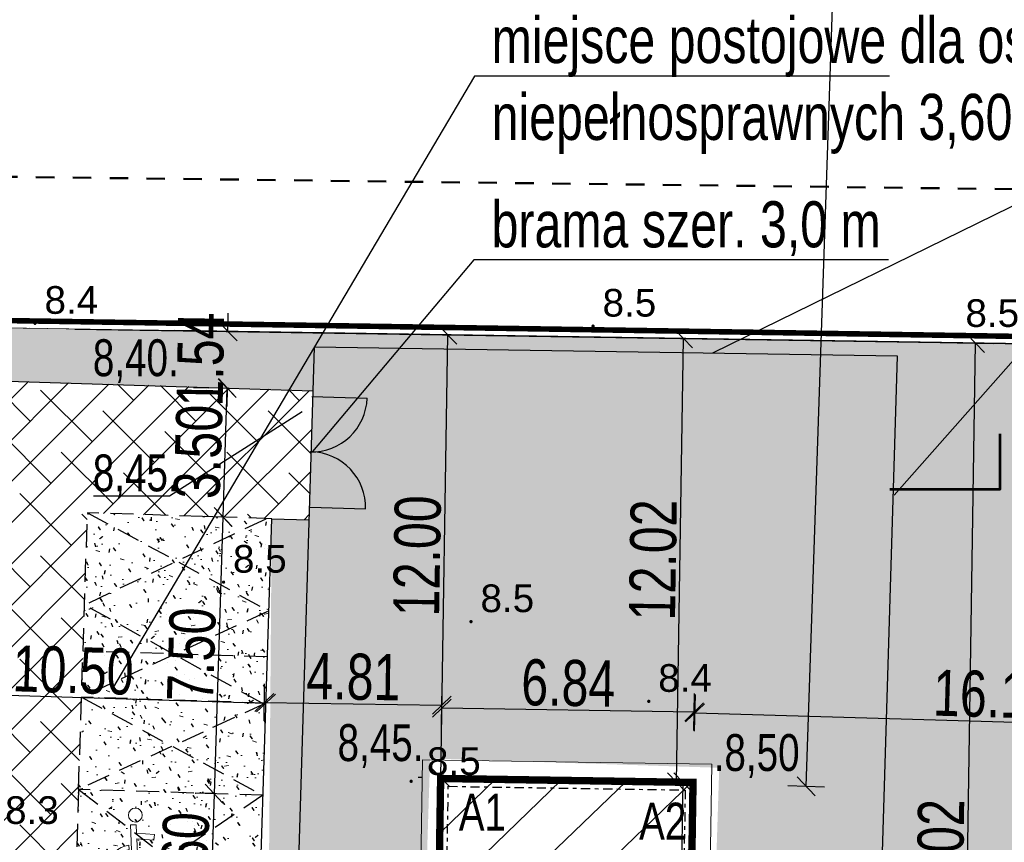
# Model space of a CAD drawing. Extents: x -3 to 10956327, y 0 to 11904415.
# Tile 12 of 15: x 5478148 to 5478175, y 5952212 to 5952234. Entities that reach past the tile are written whole.
import ezdxf

# ---------------------------------------------------------------- set-up
doc = ezdxf.new("R2010")
doc.units = 0
doc.header["$LTSCALE"] = 0.5
doc.header["$PDMODE"] = 33
doc.header["$PDSIZE"] = 0.3
for name, pattern in [('1 1', [2, 1, -1]), ('DASHDOT', [1, 0.5, -0.25, 0, -0.25]), ('EGKK', [4, 3, -1]), ('EGUG', [2, 1, -1]), ('HIDDEN', [0.375, 0.25, -0.125])]:
    doc.linetypes.add(name, pattern=pattern)
doc.layers.get('0').update_dxf_attribs({"color": 251})
doc.layers.get('Defpoints').update_dxf_attribs({"color": 251})
for name, color, linetype in [('--granica', 2, 'Continuous'), ('--OPISY', 7, 'Continuous'), ('--proj.bud', 7, 'Continuous'), ('--rzędne terenu', 5, 'Continuous'), ('--trawa', 104, 'Continuous'), ('--utw.ażur', 251, 'Continuous'), ('-pkt tyczenia', 7, 'Continuous'), ('-przekrój porzez terenPZT', 3, 'Continuous'), ('Strzałka', 251, 'Continuous')]:
    doc.layers.add(name, color=color, linetype=linetype)
for name, color, linetype, lineweight in [('--naw.utw.proj', 251, 'Continuous', 0), ('--tabelka rysunku', 7, 'Continuous', 0), ('--wymiary', 7, 'Continuous', 0), ('--zagos.terenu', 7, 'Continuous', 30), ('--zagosp', 7, 'Continuous', 0), ('EGDE', 7, 'Continuous', 20), ('EGKK', 251, 'Continuous', 20), ('EGUG', 251, 'Continuous', 20), ('OTRN', 251, 'Continuous', 20), ('OTRN_O', 251, 'Continuous', 18)]:
    doc.layers.add(name, color=color, linetype=linetype, lineweight=lineweight)
doc.styles.add('1-500', font='arial.ttf', dxfattribs={"width": 0.75, "height": 1.25})
doc.styles.add('BDOT', font='Arial.ttf', dxfattribs={"width": 0.8999999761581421})
doc.styles.add('STYL-1', font='arial.ttf', dxfattribs={"width": 0.75})
doc.linetypes.add('OGRODZENIE1', pattern='A,0.4,-0.06,[143,RODZLIN.shx,S=0.012,R=0,X=0,Y=0],-0.06,0.4', length=0.92)
doc.dimstyles.new('1-500', dxfattribs={"dimtxt": 1.25, "dimasz": 0.5, "dimexe": 0.5, "dimexo": 1, "dimgap": 0.09, "dimtad": 1, "dimzin": 0, "dimdsep": 46, "dimtxsty": '1-500', "dimblk": 'OBLIQUE', "dimcen": 0.09, "dimclrt": 256, "dimadec": 0, "dimazin": 0, "dimtfac": 1, "dimtdec": 4, "dimtix": 1, "dimtofl": 0, "dimtmove": 2, "dimatfit": 3, "dimldrblk": 'OBLIQUE', "dimfxl": 0.5, "dimfxlon": 1, "dimtvp": 0.9, "dimtolj": 1, "dimtzin": 0, "dimarcsym": 0})

# ---------------------------------------------------------------- blocks, each defined once
blk = doc.blocks.new('OTRN')
at = {"layer": 'OTRN', "color": 0, "const_width": 0.09}
blk.add_lwpolyline([(-0.045, 0, 1), (0.045, 0, 1)], format="xyb", close=True, dxfattribs=at)
at = {"layer": 'OTRN_O', "color": 0, "style": 'BDOT'}
blk.add_attdef('RZEDNA', (0.5138805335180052, 0.5151789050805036), '', height=1.5, dxfattribs=at)
blk = doc.blocks.new('_Oblique')
at = {"color": 0, "linetype": 'ByBlock', "lineweight": -2}
blk.add_line((-0.5, -0.5), (0.5, 0.5), dxfattribs=at)
blk = doc.blocks.new('*D245')
at = {"layer": '--wymiary', "color": 0, "lineweight": -2}
for p, q in [((5478153.220573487, 5952213.122755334), (5478153.234008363, 5952213.122323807)), ((5478153.733750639, 5952213.106272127), (5478153.61817855, 5952209.50812773)), ((5478153.105001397, 5952209.524610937), (5478153.118436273, 5952209.52417941))]:
    blk.add_line(p, q, dxfattribs=at)
at = {"layer": 'Defpoints', "color": 0}
for p in [(5478154.220058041, 5952213.090651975), (5478153.61817855, 5952209.50812773), (5478154.104485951, 5952209.492507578)]:
    blk.add_point(p, dxfattribs=at)
at = {"layer": '--wymiary', "color": 0, "lineweight": -2, "xscale": 0.5, "yscale": 0.5, "zscale": 0.5}
for p, rotation in [((5478153.733750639, 5952213.106272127), 88.16029697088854), ((5478153.61817855, 5952209.50812773), 268.1602969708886)]:
    blk.add_blockref('_Oblique', p, dxfattribs=dict(at, rotation=rotation))
at = {"layer": '--wymiary', "insert": (5478152.948214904, 5952211.330575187), "char_height": 1.25, "attachment_point": 5, "rotation": 88.16029697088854, "style": '1-500'}
blk.add_mtext('\\A1;3.60', dxfattribs=at)
blk = doc.blocks.new('znak-NP')
for p, q in [((-0.1018367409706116, 0.8063013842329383), (-0.002560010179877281, 0.8183068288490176)), ((-0.1018367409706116, 0.8063013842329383), (-0.03108139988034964, 0.221203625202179)), ((-0.002560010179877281, 0.8183068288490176), (0.01549581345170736, 0.6689976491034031)), ((0.3287246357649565, 0.6689976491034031), (0.01549581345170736, 0.6689976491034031)), ((0.02758872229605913, 0.5689976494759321), (0.3287246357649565, 0.5689976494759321)), ((0.02758872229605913, 0.5689976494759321), (0.05755422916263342, 0.3212036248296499)), ((0.3287246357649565, 0.5689976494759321), (0.3287246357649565, 0.6689976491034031)), ((-0.1019698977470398, 0.446616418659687), (-0.0929070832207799, 0.3716732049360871)), ((-0.03108139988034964, 0.221203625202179), (0.4333852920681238, 0.221203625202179)), ((0.05755422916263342, 0.3212036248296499), (0.5025279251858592, 0.3212036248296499)), ((0.4333852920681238, 0.221203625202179), (0.6006370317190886, -0.2219299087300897)), ((0.5025279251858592, 0.3212036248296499), (0.6588834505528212, -0.09306038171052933)), ((0.6006370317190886, -0.2219299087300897), (0.7944445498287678, -0.1487812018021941)), ((0.6588834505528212, -0.09306038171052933), (0.7591329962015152, -0.05522323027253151))]:
    blk.add_line(p, q)
blk.add_lwpolyline([(0.7591329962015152, -0.05522323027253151), (0.7944445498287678, -0.1487812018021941)])
blk.add_circle((-0.03206155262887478, 0.9858730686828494), 0.1225331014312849)
for radius, start, end in [(0.4581092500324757, 102.8611197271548, 21.54431130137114), (0.3831092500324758, 104.0346158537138, 26.0471241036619)]:
    blk.add_arc((0, 0), radius, start, end)
blk = doc.blocks.new('*D295')
at = {"layer": '--wymiary', "color": 0, "lineweight": -2}
for p, q in [((5478144.642974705, 5952215.882043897), (5478155.137893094, 5952215.563692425)), ((5478144.625419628, 5952215.303315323), (5478144.627814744, 5952215.382273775)), ((5478155.120338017, 5952214.984963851), (5478155.122733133, 5952215.063922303))]:
    blk.add_line(p, q, dxfattribs=at)
at = {"layer": 'Defpoints', "color": 0}
for p in [(5478144.65573955, 5952216.302855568), (5478155.15065794, 5952215.984504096), (5478155.137893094, 5952215.563692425)]:
    blk.add_point(p, dxfattribs=at)
at = {"layer": '--wymiary', "color": 0, "lineweight": -2, "xscale": 0.5, "yscale": 0.5, "zscale": 0.5}
for p, rotation in [((5478144.642974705, 5952215.882043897), 178.2625301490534), ((5478155.137893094, 5952215.563692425), 358.2625301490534)]:
    blk.add_blockref('_Oblique', p, dxfattribs=dict(at, rotation=rotation))
at = {"layer": '--wymiary', "insert": (5478149.912510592, 5952216.450658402), "char_height": 1.25, "attachment_point": 5, "rotation": 358.2625301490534, "style": '1-500'}
blk.add_mtext('\\A1;10.50', dxfattribs=at)
blk = doc.blocks.new('*D314')
at = {"layer": '--wymiary', "color": 0, "lineweight": -2}
for p, q in [((5478154.110879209, 5952225.634345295), (5478154.118707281, 5952226.134284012)), ((5478153.198955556, 5952225.648624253), (5478153.610940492, 5952225.642173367)), ((5478153.174917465, 5952224.1134348), (5478153.5869024, 5952224.106983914)), ((5478154.086841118, 5952224.099155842), (5478154.079013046, 5952223.599217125))]:
    blk.add_line(p, q, dxfattribs=at)
at = {"layer": 'Defpoints', "color": 0}
for p in [(5478154.110879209, 5952225.634345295), (5478154.198832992, 5952225.632968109), (5478154.1747949, 5952224.097778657)]:
    blk.add_point(p, dxfattribs=at)
at = {"layer": '--wymiary', "color": 0, "lineweight": -2, "xscale": 0.5, "yscale": 0.5, "zscale": 0.5}
for p, rotation in [((5478154.110879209, 5952225.634345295), 269.1029324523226), ((5478154.086841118, 5952224.099155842), 89.10293245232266)]:
    blk.add_blockref('_Oblique', p, dxfattribs=dict(at, rotation=rotation))
at = {"layer": '--wymiary', "insert": (5478153.370824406, 5952224.878150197), "char_height": 1.25, "attachment_point": 5, "rotation": 89.10293245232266, "style": '1-500'}
blk.add_mtext('\\A1;1.54', dxfattribs=at)
blk = doc.blocks.new('Kancelariax2')
at = {"linetype": 'ByBlock'}
h = blk.add_hatch(dxfattribs=at)
h.set_pattern_fill('ANSI31', color=256, scale=10, style=0)
h.set_pattern_definition([(45, (-5478255.899538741, -5952144.883128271), (-0.8838834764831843, 0.8838834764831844), [])])
h.paths.add_polyline_path([(12, 6.844000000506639), (0, 6.844000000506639), (0, 0), (4.094000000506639, 0), (4.094000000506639, 1.200000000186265), (7.906000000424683, 1.200000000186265), (7.906000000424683, 0), (12, 0)])
at = {"linetype": 'Continuous', "const_width": 0.2}
blk.add_lwpolyline([(12, 6.844000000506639), (0, 6.844000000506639), (0, 0), (4.094000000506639, 0), (4.094000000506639, 1.200000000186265), (7.906000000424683, 1.200000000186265), (7.906000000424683, 0), (12, 0)], close=True, dxfattribs=at)
at = {"linetype": 'DASHDOT'}
blk.add_lwpolyline([(11.79050000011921, 6.634499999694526), (0.2094999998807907, 6.634499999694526), (0.2094999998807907, 0.2094999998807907), (3.884500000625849, 0.2094999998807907), (3.884500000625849, 1.409500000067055), (8.115500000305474, 1.409500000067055), (8.115500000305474, 0.2094999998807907), (11.79050000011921, 0.2094999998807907)], close=True, dxfattribs=at)
blk = doc.blocks.new('*D355')
at = {"layer": '--wymiary', "color": 0, "lineweight": -2}
for p, q in [((5478153.927754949, 5952220.60390856), (5478153.474783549, 5952220.618457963)), ((5478153.974525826, 5952220.602406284), (5478153.733750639, 5952213.106272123)), ((5478153.686979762, 5952213.107774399), (5478153.234008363, 5952213.122323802))]:
    blk.add_line(p, q, dxfattribs=at)
at = {"layer": 'Defpoints', "color": 0}
for p in [(5478154.927239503, 5952220.571805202), (5478153.733750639, 5952213.106272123), (5478154.686464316, 5952213.075671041)]:
    blk.add_point(p, dxfattribs=at)
at = {"layer": '--wymiary', "color": 0, "lineweight": -2, "xscale": 0.5, "yscale": 0.5, "zscale": 0.5}
for p, rotation in [((5478153.974525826, 5952220.602406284), 88.16029696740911), ((5478153.733750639, 5952213.106272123), 268.1602969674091)]:
    blk.add_blockref('_Oblique', p, dxfattribs=dict(at, rotation=rotation))
at = {"layer": '--wymiary', "insert": (5478153.126388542, 5952216.877714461), "char_height": 1.25, "attachment_point": 5, "rotation": 88.16029696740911, "style": '1-500'}
blk.add_mtext('\\A1;7.50', dxfattribs=at)
blk = doc.blocks.new('*D358')
at = {"layer": '--wymiary', "color": 0, "lineweight": -2}
for p, q in [((5478159.460438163, 5952225.552202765), (5478159.567658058, 5952225.550505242)), ((5478160.067595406, 5952225.542590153), (5478159.877633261, 5952213.544093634)), ((5478159.270476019, 5952213.553706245), (5478159.377695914, 5952213.552008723))]:
    blk.add_line(p, q, dxfattribs=at)
at = {"layer": 'Defpoints', "color": 0}
for p in [(5478160.460312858, 5952225.536372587), (5478159.877633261, 5952213.544093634), (5478160.270350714, 5952213.537876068)]:
    blk.add_point(p, dxfattribs=at)
at = {"layer": '--wymiary', "color": 0, "lineweight": -2, "xscale": 0.5, "yscale": 0.5, "zscale": 0.5}
for p, rotation in [((5478160.067595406, 5952225.542590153), 89.09295970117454), ((5478159.877633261, 5952213.544093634), 269.0929597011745)]:
    blk.add_blockref('_Oblique', p, dxfattribs=dict(at, rotation=rotation))
at = {"layer": '--wymiary', "insert": (5478159.244580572, 5952219.554868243), "char_height": 1.25, "attachment_point": 5, "rotation": 89.09295970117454, "style": '1-500'}
blk.add_mtext('\\A1;12.00', dxfattribs=at)
blk = doc.blocks.new('*D364')
at = {"layer": '--wymiary', "color": 0, "lineweight": -2}
for p, q in [((5478159.899248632, 5952214.927182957), (5478159.914904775, 5952215.927060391)), ((5478166.742409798, 5952214.820032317), (5478166.758065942, 5952215.819909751)), ((5478166.75023787, 5952215.319971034), (5478159.907076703, 5952215.427121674))]:
    blk.add_line(p, q, dxfattribs=at)
at = {"layer": 'Defpoints', "color": 0}
for p in [(5478159.907076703, 5952215.427121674), (5478159.877205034, 5952213.519371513), (5478166.7203662, 5952213.412220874)]:
    blk.add_point(p, dxfattribs=at)
at = {"layer": '--wymiary', "color": 0, "lineweight": -2, "xscale": 0.5, "yscale": 0.5, "zscale": 0.5}
for p, rotation in [((5478159.907076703, 5952215.427121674), 179.1029324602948), ((5478166.75023787, 5952215.319971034), 359.1029324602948)]:
    blk.add_blockref('_Oblique', p, dxfattribs=dict(at, rotation=rotation))
at = {"layer": '--wymiary', "insert": (5478163.340056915, 5952216.101582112), "char_height": 1.25, "attachment_point": 5, "rotation": 359.10293246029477, "style": '1-500'}
blk.add_mtext('\\A1;6.84', dxfattribs=at)
blk = doc.blocks.new('*D411')
at = {"layer": '--wymiary', "color": 0, "lineweight": -2}
for p, q in [((5478153.542171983, 5952224.11809845), (5478153.591256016, 5952224.116521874)), ((5478153.978636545, 5952220.602274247), (5478154.090998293, 5952224.100470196)), ((5478153.429810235, 5952220.619902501), (5478153.478894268, 5952220.618325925))]:
    blk.add_line(p, q, dxfattribs=at)
at = {"layer": 'Defpoints', "color": 0}
for p in [(5478154.090998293, 5952224.100470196), (5478154.541656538, 5952224.085995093), (5478154.42929479, 5952220.587799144)]:
    blk.add_point(p, dxfattribs=at)
at = {"layer": '--wymiary', "color": 0, "lineweight": -2, "xscale": 0.5, "yscale": 0.5, "zscale": 0.5}
for p, rotation in [((5478154.090998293, 5952224.100470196), 88.16029706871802), ((5478153.978636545, 5952220.602274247), 268.160297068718)]:
    blk.add_blockref('_Oblique', p, dxfattribs=dict(at, rotation=rotation))
at = {"layer": '--wymiary', "insert": (5478153.307067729, 5952222.374747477), "char_height": 1.25, "attachment_point": 5, "rotation": 88.16029706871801, "style": '1-500'}
blk.add_mtext('\\A1;3.50', dxfattribs=at)
blk = doc.blocks.new('*D426')
at = {"layer": '--wymiary', "color": 0, "lineweight": -2}
for p, q in [((5478165.908748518, 5952225.451060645), (5478165.962998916, 5952225.45021119)), ((5478166.274677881, 5952213.419199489), (5478166.462937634, 5952225.442383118)), ((5478165.720488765, 5952213.427877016), (5478165.774739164, 5952213.427027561))]:
    blk.add_line(p, q, dxfattribs=at)
at = {"layer": 'Defpoints', "color": 0}
for p in [(5478166.462937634, 5952225.442383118), (5478166.908625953, 5952225.435404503), (5478166.7203662, 5952213.412220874)]:
    blk.add_point(p, dxfattribs=at)
at = {"layer": '--wymiary', "color": 0, "lineweight": -2, "xscale": 0.5, "yscale": 0.5, "zscale": 0.5}
for p, rotation in [((5478166.462937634, 5952225.442383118), 89.10293245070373), ((5478166.274677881, 5952213.419199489), 269.1029324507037)]:
    blk.add_blockref('_Oblique', p, dxfattribs=dict(at, rotation=rotation))
at = {"layer": '--wymiary', "insert": (5478165.640772, 5952219.442190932), "char_height": 1.25, "attachment_point": 5, "rotation": 89.10293245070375, "style": '1-500'}
blk.add_mtext('\\A1;12.02', dxfattribs=at)
blk = doc.blocks.new('*D427')
at = {"layer": '--wymiary', "color": 0, "lineweight": -2}
for p, q in [((5478165.720488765, 5952213.427877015), (5478165.943027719, 5952213.424392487)), ((5478166.442966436, 5952213.416564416), (5478166.255092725, 5952201.418035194)), ((5478165.532615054, 5952201.429347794), (5478165.755154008, 5952201.425863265))]:
    blk.add_line(p, q, dxfattribs=at)
at = {"layer": 'Defpoints', "color": 0}
for p in [(5478166.7203662, 5952213.412220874), (5478166.255092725, 5952201.418035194), (5478166.53249249, 5952201.413691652)]:
    blk.add_point(p, dxfattribs=at)
at = {"layer": '--wymiary', "color": 0, "lineweight": -2, "xscale": 0.5, "yscale": 0.5, "zscale": 0.5}
for p, rotation in [((5478166.442966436, 5952213.416564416), 89.10293245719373), ((5478166.255092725, 5952201.418035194), 269.1029324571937)]:
    blk.add_blockref('_Oblique', p, dxfattribs=dict(at, rotation=rotation))
at = {"layer": '--wymiary', "insert": (5478165.620993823, 5952207.428699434), "char_height": 1.25, "attachment_point": 5, "rotation": 89.10293245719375, "style": '1-500'}
blk.add_mtext('\\A1;12.00', dxfattribs=at)
blk = doc.blocks.new('*D431')
at = {"layer": '--wymiary', "color": 0, "lineweight": -2}
for p, q in [((5478155.088694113, 5952215.080546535), (5478155.104350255, 5952216.080423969)), ((5478159.900470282, 5952215.005203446), (5478159.916126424, 5952216.005080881)), ((5478155.096522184, 5952215.580485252), (5478159.908298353, 5952215.505142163))]:
    blk.add_line(p, q, dxfattribs=at)
at = {"layer": 'Defpoints', "color": 0}
for p in [(5478159.908298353, 5952215.505142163), (5478155.057115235, 5952213.063765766), (5478159.868891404, 5952212.988422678)]:
    blk.add_point(p, dxfattribs=at)
at = {"layer": '--wymiary', "color": 0, "lineweight": -2, "xscale": 0.5, "yscale": 0.5, "zscale": 0.5}
for p, rotation in [((5478155.096522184, 5952215.580485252), 179.1029324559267), ((5478159.908298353, 5952215.505142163), 359.1029324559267)]:
    blk.add_blockref('_Oblique', p, dxfattribs=dict(at, rotation=rotation))
at = {"layer": '--wymiary', "insert": (5478157.513809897, 5952216.270849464), "char_height": 1.25, "attachment_point": 5, "rotation": 359.10293245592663, "style": '1-500'}
blk.add_mtext('\\A1;4.81', dxfattribs=at)
blk = doc.blocks.new('*D432')
at = {"layer": '--wymiary', "color": 0, "lineweight": -2}
for p, q in [((5478166.759921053, 5952214.797135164), (5478166.788470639, 5952215.796727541)), ((5478182.910278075, 5952214.335861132), (5478182.938827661, 5952215.335453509)), ((5478166.774195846, 5952215.296931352), (5478182.924552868, 5952214.835657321))]:
    blk.add_line(p, q, dxfattribs=at)
at = {"layer": 'Defpoints', "color": 0}
for p in [(5478182.924552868, 5952214.835657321), (5478166.7203662, 5952213.412220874), (5478182.870723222, 5952212.950946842)]:
    blk.add_point(p, dxfattribs=at)
at = {"layer": '--wymiary', "color": 0, "lineweight": -2, "xscale": 0.5, "yscale": 0.5, "zscale": 0.5}
for p, rotation in [((5478166.774195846, 5952215.296931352), 178.3640069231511), ((5478182.924552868, 5952214.835657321), 358.364006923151)]:
    blk.add_blockref('_Oblique', p, dxfattribs=dict(at, rotation=rotation))
at = {"layer": '--wymiary', "insert": (5478174.870162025, 5952215.794122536), "char_height": 1.25, "attachment_point": 5, "rotation": 358.36400692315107, "style": '1-500'}
blk.add_mtext('\\A1;16.16', dxfattribs=at)
blk = doc.blocks.new('*D433')
at = {"layer": '--wymiary', "color": 0, "lineweight": -2}
for p, q in [((5478173.881399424, 5952225.326224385), (5478174.881276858, 5952225.310568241)), ((5478173.942606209, 5952197.2988408), (5478174.381338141, 5952225.318396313)), ((5478173.442667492, 5952197.306668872), (5478174.442544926, 5952197.291012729))]:
    blk.add_line(p, q, dxfattribs=at)
at = {"layer": 'Defpoints', "color": 0}
for p in [(5478166.893995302, 5952225.43563359), (5478174.381338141, 5952225.318396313), (5478166.45526337, 5952197.416078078)]:
    blk.add_point(p, dxfattribs=at)
at = {"layer": '--wymiary', "color": 0, "lineweight": -2, "xscale": 0.5, "yscale": 0.5, "zscale": 0.5}
for p, rotation in [((5478174.381338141, 5952225.318396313), 89.10293245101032), ((5478173.942606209, 5952197.2988408), 269.1029324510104)]:
    blk.add_blockref('_Oblique', p, dxfattribs=dict(at, rotation=rotation))
at = {"layer": '--wymiary', "insert": (5478173.433936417, 5952211.320018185), "char_height": 1.25, "attachment_point": 5, "rotation": 89.10293245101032, "style": '1-500'}
blk.add_mtext('\\A1;28.02', dxfattribs=at)
blk = doc.blocks.new('*D439')
at = {"layer": '--wymiary', "color": 0, "lineweight": -2}
for p, q in [((5478169.787332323, 5952213.308810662), (5478171.136966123, 5952253.336589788)), ((5478170.637250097, 5952253.353438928), (5478171.636682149, 5952253.319740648)), ((5478169.287616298, 5952213.325659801), (5478170.287048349, 5952213.291961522))]:
    blk.add_line(p, q, dxfattribs=at)
at = {"layer": 'Defpoints', "color": 0}
for p in [(5478168.07, 5952253.44), (5478171.136966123, 5952253.336589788), (5478166.7203662, 5952213.412220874)]:
    blk.add_point(p, dxfattribs=at)
at = {"layer": '--wymiary', "color": 0, "lineweight": -2, "xscale": 0.5, "yscale": 0.5, "zscale": 0.5}
for p, rotation in [((5478171.136966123, 5952253.336589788), 88.06886521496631), ((5478169.787332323, 5952213.308810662), 268.0688652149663)]:
    blk.add_blockref('_Oblique', p, dxfattribs=dict(at, rotation=rotation))
at = {"layer": '--wymiary', "insert": (5478169.820800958, 5952242.440163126), "char_height": 1.25, "attachment_point": 5, "rotation": 88.06886521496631, "style": '1-500'}
blk.add_mtext('\\A1;40.05', dxfattribs=at)

msp = doc.modelspace()

# ---------------------------------------------------------------- hatches: boundary and pattern name
at = {"layer": '--naw.utw.proj', "linetype": 'HIDDEN', "transparency": 33554687}
h = msp.add_hatch(dxfattribs=at)
h.set_pattern_fill('02-Tynk zaprawa', color=256)
h.set_pattern_definition([(10, (0.4, 0.6), (-0.02854065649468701, 3.041247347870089), [0, -1]), (12, (0.7, 0.1), (-0.3302907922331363, 2.996816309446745), [0, -1]), (-3, (0, -0.1), (0.6563226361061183, 2.969720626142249), [0, -1.5]), (-82, (0.1, 0.05), (4.155914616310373, -0.8296828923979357), [0, -0.5]), (23, (0, -0.05), (0.6688163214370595, 3.542976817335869), [0, -0.8]), (58, (-0.2, -0.3), (3.763047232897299, -0.5826452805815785), [0, -0.6]), (79, (-0.2, 0.3), (-3.694779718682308, 1.43129411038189), [0, -0.9]), (40, (0.4, 0.6), (-2.830915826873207, 4.151616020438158), [0, -1]), (92, (0.7, 0.1), (-4.008033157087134, 0.1602192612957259), [0, -1]), (-43, (0, -0.1), (5.139665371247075, 4.778476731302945), [0, -1.5]), (-12, (0.1, 0.05), (1.993141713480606, 2.643366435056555), [0, -0.5]), (63, (0, -0.05), (-1.675937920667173, 3.09858549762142), [0, -0.9]), (6, (-0.2, -0.3), (1.549273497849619, -0.3901943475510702), [0, -0.6]), (138, (-0.2, 0.3), (-3.798941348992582, -3.173018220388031), [0, -4.3]), (82, (0.4, 0.6), (-2.901217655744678, 0.9126533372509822), [0.1, -1]), (-12, (0.7, 0.1), (0.9171793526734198, 2.872069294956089), [0.1, -1]), (37, (0, -0.1), (-1.406127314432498, 2.696814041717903), [0.1, -1.5]), (-102, (0.1, 0.05), (3.62151403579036, -2.201053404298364), [0.1, -0.5]), (103, (0, -0.05), (-3.373012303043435, 1.273886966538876), [0.1, -0.8]), (-19, (-0.2, -0.3), (0.2787893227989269, -3.797667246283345), [0.1, -0.6]), (9, (-0.2, 0.3), (0.08128742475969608, 3.961488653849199), [0.1, -0.9]), (-92, (0.4, 0.6), (4.979504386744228, -0.6741928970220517), [0.1, -1]), (-62, (0.7, 0.1), (3.672631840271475, 1.613001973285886), [0.1, -1]), (143, (0, -0.1), (-4.612022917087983, -5.289541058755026), [0.1, -1.5]), (112, (0.1, 0.05), (-3.30600079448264, 0.1742376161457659), [0.1, -0.5]), (-53, (0, -0.05), (3.519673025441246, 0.1479925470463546), [0.1, -0.9]), (126, (-0.2, -0.3), (-0.4367185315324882, 1.536807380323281), [0.1, -0.6]), (38, (-0.2, 0.3), (-2.46513370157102, 4.292215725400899), [0.1, -4.3]), (82, (0.41, 0.6), (-2.901217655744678, 0.9126533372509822), [0.1, -1]), (-12, (0.71, 0.1), (0.9171793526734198, 2.872069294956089), [0.1, -1]), (37, (0.01, -0.1), (-1.406127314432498, 2.696814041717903), [0.1, -1.5]), (-102, (0.11, 0.05), (3.62151403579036, -2.201053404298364), [0.1, -0.5]), (103, (0.01, -0.05), (-3.373012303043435, 1.273886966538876), [0.1, -0.8]), (-19, (-0.21, -0.3), (0.2787893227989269, -3.797667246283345), [0.1, -0.6]), (9, (-0.21, 0.3), (0.08128742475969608, 3.961488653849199), [0.1, -0.9]), (-92, (0.41, 0.6), (4.979504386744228, -0.6741928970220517), [0.1, -1]), (-62, (0.71, 0.1), (3.672631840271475, 1.613001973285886), [0.1, -1]), (143, (0.01, -0.1), (-4.612022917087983, -5.289541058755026), [0.1, -1.5]), (112, (0.11, 0.05), (-3.30600079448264, 0.1742376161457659), [0.1, -0.5]), (-53, (0.01, -0.05), (3.519673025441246, 0.1479925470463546), [0.1, -0.9]), (126, (-0.21, -0.3), (-0.4367185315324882, 1.536807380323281), [0.1, -0.6]), (38, (-0.21, 0.3), (-2.46513370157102, 4.292215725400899), [0.1, -4.3])])
h.paths.add_polyline_path([(5478150.30046765, 5952220.720416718), (5478155.297890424, 5952220.559899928), (5478154.949182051, 5952209.548083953), (5478159.312876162, 5952209.410112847), (5478161.012961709, 5952209.407085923), (5478161.020720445, 5952205.60446179), (5478154.823916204, 5952205.803502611), (5478154.740897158, 5952203.218842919), (5478149.743474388, 5952203.37935971)])
at = {"layer": '--trawa', "linetype": 'HIDDEN', "transparency": 33554687}
h = msp.add_hatch(dxfattribs=at)
h.set_pattern_fill('02-Tynk zaprawa', color=256, scale=2)
h.set_pattern_definition([(10, (0.8, 1.2), (-0.05708131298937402, 6.082494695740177), [0, -2]), (12, (1.4, 0.2), (-0.6605815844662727, 5.993632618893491), [0, -2]), (-3, (0, -0.2), (1.312645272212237, 5.939441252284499), [0, -3]), (-82, (0.2, 0.1), (8.311829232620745, -1.659365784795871), [0, -1]), (23, (0, -0.1), (1.337632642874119, 7.085953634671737), [0, -1.6]), (58, (-0.4, -0.6), (7.526094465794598, -1.165290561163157), [0, -1.2]), (79, (-0.4, 0.6), (-7.389559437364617, 2.86258822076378), [0, -1.8]), (40, (0.8, 1.2), (-5.661831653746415, 8.303232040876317), [0, -2]), (92, (1.4, 0.2), (-8.016066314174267, 0.3204385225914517), [0, -2]), (-43, (0, -0.2), (10.27933074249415, 9.55695346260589), [0, -3]), (-12, (0.2, 0.1), (3.986283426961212, 5.286732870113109), [0, -1]), (63, (0, -0.1), (-3.351875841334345, 6.197170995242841), [0, -1.8]), (6, (-0.4, -0.6), (3.098546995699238, -0.7803886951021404), [0, -1.2]), (138, (-0.4, 0.6), (-7.597882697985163, -6.346036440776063), [0, -8.6]), (82, (0.8, 1.2), (-5.802435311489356, 1.825306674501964), [0.2, -2]), (-12, (1.4, 0.2), (1.83435870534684, 5.744138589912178), [0.2, -2]), (37, (0, -0.2), (-2.812254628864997, 5.393628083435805), [0.2, -3]), (-102, (0.2, 0.1), (7.24302807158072, -4.402106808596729), [0.2, -1]), (103, (0, -0.1), (-6.746024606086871, 2.547773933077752), [0.2, -1.6]), (-19, (-0.4, -0.6), (0.5575786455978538, -7.595334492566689), [0.2, -1.2]), (9, (-0.4, 0.6), (0.1625748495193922, 7.922977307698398), [0.2, -1.8]), (-92, (0.8, 1.2), (9.959008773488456, -1.348385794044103), [0.2, -2]), (-62, (1.4, 0.2), (7.345263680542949, 3.226003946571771), [0.2, -2]), (143, (0, -0.2), (-9.224045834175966, -10.57908211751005), [0.2, -3]), (112, (0.2, 0.1), (-6.612001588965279, 0.3484752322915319), [0.2, -1]), (-53, (0, -0.1), (7.039346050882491, 0.2959850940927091), [0.2, -1.8]), (126, (-0.4, -0.6), (-0.8734370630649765, 3.073614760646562), [0.2, -1.2]), (38, (-0.4, 0.6), (-4.930267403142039, 8.584431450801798), [0.2, -8.6]), (82, (0.82, 1.2), (-5.802435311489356, 1.825306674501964), [0.2, -2]), (-12, (1.42, 0.2), (1.83435870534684, 5.744138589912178), [0.2, -2]), (37, (0.02, -0.2), (-2.812254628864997, 5.393628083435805), [0.2, -3]), (-102, (0.22, 0.1), (7.24302807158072, -4.402106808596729), [0.2, -1]), (103, (0.02, -0.1), (-6.746024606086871, 2.547773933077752), [0.2, -1.6]), (-19, (-0.42, -0.6), (0.5575786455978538, -7.595334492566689), [0.2, -1.2]), (9, (-0.42, 0.6), (0.1625748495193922, 7.922977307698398), [0.2, -1.8]), (-92, (0.82, 1.2), (9.959008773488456, -1.348385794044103), [0.2, -2]), (-62, (1.42, 0.2), (7.345263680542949, 3.226003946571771), [0.2, -2]), (143, (0.02, -0.2), (-9.224045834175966, -10.57908211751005), [0.2, -3]), (112, (0.22, 0.1), (-6.612001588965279, 0.3484752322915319), [0.2, -1]), (-53, (0.02, -0.1), (7.039346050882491, 0.2959850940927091), [0.2, -1.8]), (126, (-0.42, -0.6), (-0.8734370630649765, 3.073614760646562), [0.2, -1.2]), (38, (-0.42, 0.6), (-4.930267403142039, 8.584431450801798), [0.2, -8.6])])
h.paths.add_polyline_path([(5478182.42, 5952197.17), (5478135.06, 5952197.9), (5478135.792403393, 5952220.602299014), (5478143.285356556, 5952220.362348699, -0.4055297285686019), (5478144.737201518, 5952218.863121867), (5478143.836892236, 5952218.843859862), (5478143.756633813, 5952216.345148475), (5478144.656169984, 5952216.316255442), (5478144.246331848, 5952203.556629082, -0.2828408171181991), (5478146.060358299, 5952201.746758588), (5478149.687293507, 5952201.630261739, -0.4453325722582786), (5478151.194546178, 5952203.331977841), (5478154.740897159, 5952203.218842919), (5478154.823916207, 5952205.803502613), (5478159.321596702, 5952205.659037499), (5478159.174113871, 5952201.067405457), (5478167.014070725, 5952200.815586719), (5478167.431414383, 5952213.808885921), (5478159.591457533, 5952214.060704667), (5478159.441790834, 5952209.401081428), (5478159.46993424, 5952210.277279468), (5478159.441790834, 5952209.401081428), (5478155.213159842, 5952209.975935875), (5478155.297890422, 5952220.559899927), (5478156.297374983, 5952220.52779658), (5478156.413721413, 5952224.035690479), (5478141.91721096, 5952224.491491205), (5478141.955734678, 5952225.69087268), (5478139.457023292, 5952225.771131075), (5478139.418499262, 5952224.571749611), (5478135.928484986, 5952224.68384857), (5478135.96, 5952225.92), (5478183.22, 5952225.18)])
at = {"layer": '--utw.ażur'}
h = msp.add_hatch(dxfattribs=at)
h.set_pattern_fill('ANSI38', color=256, scale=0.25, style=0)
h.set_pattern_definition([(45, (0, 0), (-0.5612660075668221, 0.5612660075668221), []), (135, (0, 0), (-1.683798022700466, 0.5612660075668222), [1.984375, -1.190625])])
h.paths.add_polyline_path([(5478144.246331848, 5952203.556629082, -0.2848737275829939), (5478146.060358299, 5952201.746758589), (5478149.687293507, 5952201.630261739), (5478150.30030999, 5952220.715508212), (5478156.301384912, 5952220.53258134), (5478156.413904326, 5952224.035685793), (5478141.91721096, 5952224.491491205), (5478139.418499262, 5952224.571749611), (5478135.905984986, 5952224.68384857), (5478135.769903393, 5952220.602299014), (5478143.285356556, 5952220.362348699, -0.4055734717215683), (5478144.737201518, 5952218.863121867), (5478144.656169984, 5952216.316255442)])

# ---------------------------------------------------------------- linework, layer by layer
at = {"layer": '--granica', "lineweight": 40, "const_width": 0.15, "flags": 128}
msp.add_lwpolyline([(5478135.766418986, 5952226.123055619), (5478183.42570251, 5952225.376803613), (5478182.614283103, 5952196.966981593), (5478134.853574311, 5952197.703158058)], close=True, dxfattribs=at)
at = {"layer": '--OPISY'}
msp.add_line((5478181.947884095, 5952232.245742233), (5478167.248572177, 5952225.050585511), dxfattribs=at)
at = {"layer": '--OPISY', "flags": 128}
for points in [[(5478172.044077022, 5952232.55551871), (5478160.798394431, 5952232.55551871), (5478150.975976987, 5952215.960392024)], [(5478172.019209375, 5952227.571493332), (5478160.773526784, 5952227.571493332), (5478156.40502095, 5952222.382599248)]]:
    msp.add_lwpolyline(points, dxfattribs=at)
at = {"layer": '--OPISY'}
msp.add_lwpolyline([(5478193.746497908, 5952232.245742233), (5478181.947884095, 5952232.245742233), (5478172.171471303, 5952221.199534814)], dxfattribs=at)
at = {"layer": '--rzędne terenu', "flags": 128}
msp.add_lwpolyline([(5478150.460316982, 5952221.178662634), (5478152.529090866, 5952221.178662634), (5478156.125782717, 5952223.463778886)], dxfattribs=at)
at = {"layer": '--zagos.terenu', "linetype": 'Continuous'}
for p, q in [((5478141.917210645, 5952224.49149119), (5478156.409736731, 5952224.02599252)), ((5478154.9449334, 5952209.548220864), (5478155.299907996, 5952220.559835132)), ((5478155.299907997, 5952220.559835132), (5478156.299392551, 5952220.527731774))]:
    msp.add_line(p, q, dxfattribs=at)
at = {"layer": '--zagos.terenu', "linetype": 'HIDDEN', "lineweight": 25, "ltscale": 5}
for p, q in [((5478150.059692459, 5952213.224282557), (5478150.300467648, 5952220.720416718)), ((5478155.297890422, 5952220.559899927), (5478150.300467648, 5952220.720416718)), ((5478155.177502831, 5952216.811832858), (5478150.180080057, 5952216.972349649)), ((5478155.137373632, 5952215.562477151), (5478150.139950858, 5952215.722993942)), ((5478150.059692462, 5952213.224282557), (5478149.695319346, 5952201.880132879)), ((5478155.057115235, 5952213.063765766), (5478150.059692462, 5952213.224282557))]:
    msp.add_line(p, q, dxfattribs=at)
at = {"layer": '--zagos.terenu', "linetype": 'HIDDEN', "lineweight": 25, "ltscale": 5, "flags": 128}
for points in [[(5478150.300467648, 5952220.720416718), (5478155.217632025, 5952218.06118854), (5478150.139950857, 5952215.722993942)], [(5478155.023095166, 5952215.566147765), (5478150.220209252, 5952218.221705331), (5478155.150913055, 5952220.564620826)], [(5478150.139950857, 5952215.722993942), (5478155.057115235, 5952213.063765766)], [(5478155.137373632, 5952215.562477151), (5478150.059692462, 5952213.224282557), (5478154.941543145, 5952209.465621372)], [(5478155.057115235, 5952213.063765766), (5478149.944120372, 5952209.626138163)]]:
    msp.add_lwpolyline(points, dxfattribs=at)
at = {"layer": '--zagosp', "flags": 128}
msp.add_lwpolyline([(5478159.313170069, 5952209.433701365), (5478159.385094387, 5952214.027138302), (5478167.228132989, 5952213.904331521), (5478167.024603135, 5952200.905924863), (5478159.181564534, 5952201.028731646), (5478159.253488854, 5952205.622168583)], dxfattribs=at)
at = {"layer": '-przekrój porzez terenPZT', "lineweight": 53}
msp.add_lwpolyline([(5478172.053182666, 5952221.356053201), (5478175.053180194, 5952221.359904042), (5478175.051254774, 5952222.859902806)], dxfattribs=at)
msp.add_line((5478149.960178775, 5952225.700784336), (5478183.22, 5952225.18))
at = {"color": 6}
msp.add_line((5478183.22, 5952225.18, 0.5), (5478152.649067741, 5952225.658681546), dxfattribs=at)
at = {"color": 0}
for p, q in [((5478156.384408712, 5952223.872716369), (5478157.883719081, 5952223.827236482)), ((5478156.338928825, 5952220.873406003), (5478157.838239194, 5952220.827926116))]:
    msp.add_line(p, q, dxfattribs=at)
at = {"color": 34, "linetype": 'OGRODZENIE1', "lineweight": 30, "ltscale": 3}
msp.add_lwpolyline([(5478172.265950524, 5952224.961305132), (5478156.445247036, 5952225.208710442), (5478155.609505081, 5952197.657265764), (5478171.435426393, 5952197.485430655)], close=True, dxfattribs=at)
at = {"color": 0}
for centre, start, end in [((5478156.384408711, 5952223.87271637), 268.2625300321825, 358.2625299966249), ((5478156.338928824, 5952220.873406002), 358.2625299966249, 88.26252999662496)]:
    msp.add_arc(centre, 1.5, start, end, dxfattribs=at)
at = {"layer": 'EGDE', "lineweight": 18}
msp.add_lwpolyline([(5478138.643470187, 5952261.948251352), (5478135.96, 5952225.92), (5478183.22, 5952225.18), (5478182.42, 5952197.17), (5478135.06, 5952197.9), (5478134.539539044, 5952169.915929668)], dxfattribs=at)
msp.add_lwpolyline([(5478135.06, 5952197.9), (5478182.42, 5952197.17), (5478183.22, 5952225.18), (5478135.96, 5952225.92)], close=True, dxfattribs=at)
at = {"layer": 'EGKK', "linetype": 'EGKK', "lineweight": 18}
msp.add_lwpolyline([(5478135.06, 5952197.9), (5478182.42, 5952197.17), (5478183.22, 5952225.18), (5478135.96, 5952225.92)], close=True, dxfattribs=at)
at = {"layer": 'EGUG', "linetype": 'EGUG', "lineweight": 18}
msp.add_lwpolyline([(5478135.06, 5952197.9), (5478182.42, 5952197.17), (5478183.22, 5952225.18), (5478135.96, 5952225.92)], close=True, dxfattribs=at)
at = {"layer": 'Strzałka', "linetype": '1 1', "lineweight": 50, "flags": 128}
msp.add_lwpolyline([(5478188.434941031, 5952229.331577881), (5478187.552070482, 5952193.553666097), (5478113.250886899, 5952194.09208047), (5478113.161151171, 5952230.255579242), (5478188.434941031, 5952229.331577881), (5478188.434941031, 5952229.331577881)], dxfattribs=at)

# ---------------------------------------------------------------- block references
at = {"layer": '--proj.bud', "linetype": 'Continuous', "xscale": -1, "rotation": 269.102932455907}
msp.add_blockref('Kancelariax2', (5478159.689331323, 5952201.520842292), dxfattribs=at)
at = {"layer": '--tabelka rysunku', "color": 104, "xscale": 1.540825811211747, "yscale": 1.540825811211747, "zscale": 1.540825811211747, "rotation": 355.3836478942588}
msp.add_blockref('znak-NP', (5478151.526121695, 5952211.009726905), dxfattribs=at)
at = {"layer": 'OTRN', "xscale": 0.5, "yscale": 0.5, "zscale": 0.5}
for p, values in [((5478148.878224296, 5952225.855535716, 8.439), {'RZEDNA': '8.4'}), ((5478164.01, 5952225.78, 8.522), {'RZEDNA': '8.5'}), ((5478173.85, 5952225.5, 8.534), {'RZEDNA': '8.5'}), ((5478153.99, 5952218.84, 8.534), {'RZEDNA': '8.5'}), ((5478160.7, 5952217.77, 8.46), {'RZEDNA': '8.5'}), ((5478165.52, 5952215.61, 8.396), {'RZEDNA': '8.4'}), ((5478147.81, 5952212.03, 8.29), {'RZEDNA': '8.3'})]:
    msp.add_blockref('OTRN', p, dxfattribs=at).add_auto_attribs(values)
at = {"layer": 'OTRN'}
ref = msp.add_blockref('OTRN', (5478159.077165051, 5952213.44343153), dxfattribs=dict(at, xscale=0.5, yscale=0.5, zscale=0.5, rotation=360))
ref.add_attrib('RZEDNA', '8.5', (5478159.507165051, 5952213.61343153, 8.5), dxfattribs={"layer": 'OTRN_O', "color": 0, "height": 0.75, "style": 'BDOT'})

# ---------------------------------------------------------------- texts
at = {"layer": '--OPISY', "char_height": 1.25, "width": 27.21426009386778, "attachment_point": 1, "line_spacing_factor": 0.8, "style": '1-500'}
for s, insert in [('\\pxsm1,;miejsce postojowe dla osób niepełnosprawnych 3,60 x 5,0 m', (5478161.258218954, 5952234.158237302)), ('\\pxsm1,;brama szer. 3,0 m', (5478161.258218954, 5952229.163639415))]:
    msp.add_mtext(s, dxfattribs=dict(at, insert=insert))
at = {"layer": '--rzędne terenu', "char_height": 1, "width": 11.89299704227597, "attachment_point": 1, "style": 'STYL-1'}
for s, insert in [('8,40. ', (5478150.446248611, 5952225.422270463, -10.26)), ('8,45. ', (5478150.444135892, 5952222.301362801, -10.26)), ('8,45. ', (5478157.081710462, 5952214.990710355, -10.02223846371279)), ('.8,50 ', (5478167.281006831, 5952214.72218677, -10.02223846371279))]:
    msp.add_mtext(s, dxfattribs=dict(at, insert=insert))
at = {"layer": '-pkt tyczenia', "char_height": 1, "width": 239.7508576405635, "attachment_point": 7, "style": '1-500'}
for s, insert in [('A1', (5478160.368960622, 5952212.103087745)), ('A2', (5478165.258064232, 5952211.862811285))]:
    msp.add_mtext(s, dxfattribs=dict(at, insert=insert))

# ---------------------------------------------------------------- dimensions: what is measured, and where the dimension line sits
at = {"layer": '--wymiary'}
dim = msp.add_linear_dim(base=(5478171.136966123, 5952253.336589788), p1=(5478166.7203662, 5952213.412220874), p2=(5478168.07, 5952253.44), angle=88.06886521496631, dimstyle='1-500', override={"dimtxt": 1.25}, dxfattribs=at)
dim.commit()
dim.dimension.update_dxf_attribs({"geometry": '*D439', "text_midpoint": (5478169.820800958, 5952242.440163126), "dimtype": 161})
for p1, p2, distance, picture, middle in [((5478154.1747949, 5952224.097778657), (5478154.198832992, 5952225.632968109), 0.08796456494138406, '*D314', (5478153.370824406, 5952224.878150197)), ((5478144.65573955, 5952216.302855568), (5478155.15065794, 5952215.984504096), -0.42100522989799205, '*D295', (5478149.912510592, 5952216.450658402)), ((5478155.057115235, 5952213.063765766), (5478159.868891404, 5952212.988422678), 2.517027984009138, '*D431', (5478157.513809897, 5952216.270849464)), ((5478166.7203662, 5952213.412220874), (5478182.870723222, 5952212.950946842), 1.885479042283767, '*D432', (5478174.870162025, 5952215.794122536))]:
    dim = msp.add_aligned_dim(p1=p1, p2=p2, distance=distance, dimstyle='1-500', dxfattribs=at)
    dim.commit()
    dim.dimension.update_dxf_attribs({"geometry": picture, "text_midpoint": middle})
for p1, p2, distance, picture, middle in [((5478160.460312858, 5952225.536372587), (5478160.270350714, 5952213.537876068), -0.3927666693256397, '*D358', (5478159.244580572, 5952219.554868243)), ((5478166.7203662, 5952213.412220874), (5478166.908625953, 5952225.435404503), 0.4457429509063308, '*D426', (5478165.640772, 5952219.442190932)), ((5478166.45526337, 5952197.416078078), (5478166.893995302, 5952225.43563359), -7.488260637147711, '*D433', (5478173.433936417, 5952211.320018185)), ((5478154.42929479, 5952220.587799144), (5478154.541656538, 5952224.085995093), 0.45089065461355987, '*D411', (5478153.307067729, 5952222.374747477)), ((5478154.927239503, 5952220.571805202), (5478154.686464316, 5952213.075671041), -0.9532050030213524, '*D355', (5478153.126388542, 5952216.877714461)), ((5478166.7203662, 5952213.412220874), (5478159.877205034, 5952213.519371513), -1.907984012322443, '*D364', (5478163.340056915, 5952216.101582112)), ((5478166.7203662, 5952213.412220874), (5478166.53249249, 5952201.413691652), -0.2774337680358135, '*D427', (5478165.620993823, 5952207.428699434)), ((5478154.220058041, 5952213.090651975), (5478154.104485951, 5952209.492507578), -0.4865581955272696, '*D245', (5478152.948214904, 5952211.330575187))]:
    dim = msp.add_aligned_dim(p1=p1, p2=p2, distance=distance, dimstyle='1-500', override={"dimtxt": 1.25}, dxfattribs=at)
    dim.commit()
    dim.dimension.update_dxf_attribs({"geometry": picture, "text_midpoint": middle})

doc.saveas('drawing.dxf')
